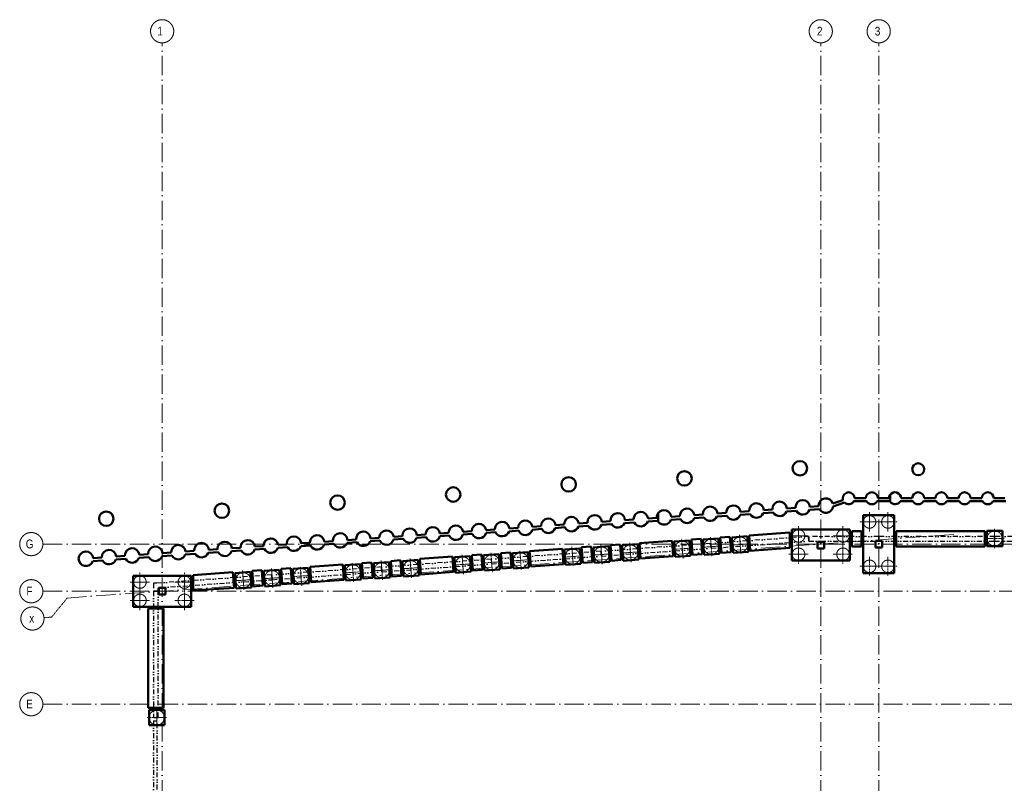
# Model space of a CAD drawing. Header units: millimetres. Extents: x -2694 to 670324, y -147023 to 76385.
# Tile 2 of 51: x -2694 to 48270, y 36844 to 76385. Entities that reach past the tile are written whole.
import ezdxf

# ---------------------------------------------------------------- set-up
doc = ezdxf.new("R2010")
doc.units = ezdxf.units.MM
doc.header["$LTSCALE"] = 10
for name, pattern in [('A_CARA_07', [7, 5, -2]), ('DASHDOT', [25.4, 12.7, -6.35, 0, -6.35]), ('DIVIDE', [31.75, 12.7, -6.35, 0, -6.35, 0, -6.35]), ('Čerchovaná 20mm', [3000, 2000, -500, 0, -500])]:
    doc.linetypes.add(name, pattern=pattern)
for name, color, linetype, lineweight in [('_A_OSY_HPFM', 253, 'DASHDOT', 13), ('CA_NEVHRA', 43, 'A_CARA_07', 20), ('CA_POHHRA25', 7, 'Continuous', 20), ('CA_REZY', 1, 'Continuous', 40), ('CA_ZAKLADY25', 43, 'Continuous', 20)]:
    doc.layers.add(name, color=color, linetype=linetype, lineweight=lineweight)
doc.styles.add('KÓTY', font='ARIALN.TTF')

# ---------------------------------------------------------------- blocks, each defined once
blk = doc.blocks.new('OSY_HPFM')
at = {"layer": '_A_OSY_HPFM', "color": 7, "linetype": 'Čerchovaná 20mm', "lineweight": 9, "ltscale": 0.05, "transparency": 33554641}
for p, q in [((4680, -1496), (4680, 75185)), ((38770, -1496), (38770, 75185)), ((41770, -1496), (41770, 75185)), ((-234, 46438), (45764, 49735)), ((-1494, 49230), (294943, 49230)), ((-1494, 46790), (294943, 46790)), ((-1494, 40940), (294943, 40940))]:
    blk.add_line(p, q, dxfattribs=at)
at = {"layer": '_A_OSY_HPFM', "color": 7, "lineweight": 9, "ltscale": 0.05, "transparency": 33554641}
for p, q in [((-234, 46438), (-1043, 45449)), ((-1043, 45449), (-1434, 45421))]:
    blk.add_line(p, q, dxfattribs=at)
at = {"layer": '_A_OSY_HPFM', "color": 7, "lineweight": 9, "ltscale": 100, "transparency": 33554641}
for centre in [(4680, 75785), (38770, 75785), (41770, 75785), (-2094, 49230), (-2094, 46790), (-2033, 45378), (-2094, 40940)]:
    blk.add_circle(centre, 600, dxfattribs=at)
at = {"layer": '_A_OSY_HPFM', "color": 7, "lineweight": 9, "ltscale": 0.05, "transparency": 33554641, "style": 'KÓTY'}
for s, p in [('1', (4433, 75567)), ('2', (38573, 75567)), ('3', (41565, 75567)), ('G', (-2381, 49015)), ('F', (-2346, 46575)), ('x', (-2199, 45164)), ('E', (-2361, 40725))]:
    blk.add_text(s, height=450, dxfattribs=at).set_placement(p)
blk = doc.blocks.new('zaklady hpfm')
at = {"layer": 'CA_ZAKLADY25', "color": 8, "lineweight": 50, "true_color": 0x7b7b7b}
for p, q in [((39392, 51334), (39919, 51507)), ((40524, 51604), (41104, 51604)), ((41724, 51604), (42304, 51604)), ((42359, 51781), (42359, 51429)), ((42359, 51781), (42359, 51429)), ((42924, 51604), (43504, 51604)), ((44124, 51604), (44704, 51604)), ((45324, 51604), (45904, 51604)), ((46524, 51604), (47104, 51604)), ((47724, 51604), (48304, 51604)), ((35817, 50986), (36266, 51019)), ((37014, 51072), (37463, 51104)), ((38705, 51043), (38188, 51006)), ((38211, 51158), (38660, 51190)), ((40003, 51377), (39406, 51181)), ((41143, 51454), (40485, 51454)), ((42343, 51454), (41684, 51454)), ((43543, 51454), (42884, 51454)), ((44743, 51454), (44084, 51454)), ((45943, 51454), (45284, 51454)), ((47143, 51454), (46484, 51454)), ((48343, 51454), (47684, 51454)), ((28636, 50472), (29085, 50504)), ((29833, 50558), (30282, 50590)), ((30359, 50838), (30359, 50382)), ((30359, 50838), (30359, 50382)), ((31518, 50528), (31012, 50492)), ((31030, 50643), (31479, 50675)), ((32723, 50614), (32209, 50577)), ((32227, 50729), (32676, 50761)), ((33910, 50699), (33397, 50663)), ((33423, 50815), (33872, 50847)), ((35115, 50786), (34604, 50749)), ((34620, 50901), (35069, 50933)), ((36312, 50872), (35793, 50834)), ((37508, 50957), (36990, 50920)), ((42570, 50730), (40970, 50730)), ((40970, 50730), (40970, 49805)), ((40970, 49805), (40970, 50730)), ((40970, 50730), (42570, 50730)), ((42570, 49805), (42570, 50730)), ((42570, 50730), (42570, 49805)), ((21454, 49957), (21903, 49989)), ((22651, 50043), (23101, 50075)), ((24334, 50013), (23839, 49977)), ((23847, 50128), (24297, 50161)), ((25531, 50099), (25029, 50063)), ((25045, 50214), (25494, 50246)), ((26732, 50185), (26225, 50149)), ((26241, 50300), (26691, 50332)), ((27938, 50271), (27420, 50234)), ((27439, 50386), (27889, 50418)), ((29124, 50356), (28608, 50319)), ((30321, 50442), (29815, 50406)), ((37270, 49980), (37270, 49743)), ((40270, 49980), (37270, 49980)), ((37270, 49980), (40270, 49980)), ((37270, 49743), (37270, 49980)), ((40270, 49805), (40270, 49980)), ((40270, 49980), (40270, 49805)), ((14272, 49442), (14721, 49474)), ((15469, 49528), (15920, 49560)), ((17157, 49499), (16655, 49463)), ((16666, 49614), (17116, 49646)), ((18345, 49584), (17844, 49548)), ((17864, 49700), (18313, 49732)), ((19541, 49669), (19050, 49634)), ((19060, 49785), (19510, 49818)), ((20738, 49755), (20247, 49720)), ((20257, 49871), (20707, 49903)), ((21942, 49842), (21444, 49806)), ((23130, 49927), (22633, 49891)), ((33473, 49525), (32675, 49468)), ((32675, 49468), (33473, 49525)), ((32675, 49468), (32679, 49413)), ((32679, 49413), (32675, 49468)), ((33476, 49471), (33473, 49525)), ((33473, 49525), (33476, 49471)), ((33519, 48872), (33476, 49471)), ((33476, 49471), (33519, 48872)), ((34969, 49633), (34171, 49576)), ((34171, 49576), (34969, 49633)), ((34171, 49576), (34175, 49521)), ((34175, 49521), (34171, 49576)), ((34175, 49521), (34218, 48922)), ((34218, 48922), (34175, 49521)), ((34973, 49578), (34969, 49633)), ((34969, 49633), (34973, 49578)), ((35016, 48979), (34973, 49578)), ((34973, 49578), (35016, 48979)), ((37270, 49743), (37270, 49141)), ((37270, 49141), (37270, 49743)), ((40270, 49205), (40270, 49805)), ((40270, 49805), (40270, 49205)), ((40970, 49805), (40970, 49205)), ((40970, 49205), (40970, 49805)), ((42570, 49205), (42570, 49805)), ((42570, 49805), (42570, 49205)), ((48170, 49925), (47370, 49925)), ((47370, 49925), (47370, 49805)), ((47370, 49805), (47370, 49925)), ((47370, 49925), (48170, 49925)), ((47370, 49805), (47370, 49205)), ((47370, 49205), (47370, 49805)), ((48170, 49805), (48170, 49925)), ((48170, 49925), (48170, 49805)), ((48170, 49205), (48170, 49805)), ((48170, 49805), (48170, 49205)), ((7091, 48927), (7540, 48960)), ((8288, 49013), (8737, 49045)), ((9973, 48984), (9467, 48947)), ((9485, 49099), (9934, 49131)), ((11178, 49070), (10664, 49033)), ((10682, 49185), (11131, 49217)), ((12365, 49155), (11853, 49118)), ((11879, 49271), (12328, 49303)), ((13570, 49241), (13059, 49205)), ((13075, 49356), (13524, 49389)), ((14767, 49327), (14248, 49290)), ((15953, 49412), (15445, 49376)), ((26296, 49011), (25498, 48954)), ((25498, 48954), (26296, 49011)), ((25498, 48954), (25502, 48899)), ((25502, 48899), (25498, 48954)), ((26300, 48956), (26296, 49011)), ((26296, 49011), (26300, 48956)), ((26343, 48358), (26300, 48956)), ((26300, 48956), (26343, 48358)), ((27793, 49118), (26995, 49061)), ((26995, 49061), (27793, 49118)), ((26995, 49061), (26999, 49006)), ((26999, 49006), (26995, 49061)), ((26999, 49006), (27041, 48408)), ((27041, 48408), (26999, 49006)), ((27796, 49063), (27793, 49118)), ((27793, 49118), (27796, 49063)), ((27839, 48465), (27796, 49063)), ((27796, 49063), (27839, 48465)), ((29289, 49226), (28491, 49168)), ((28491, 49168), (29289, 49226)), ((28491, 49168), (28495, 49114)), ((28495, 49114), (28491, 49168)), ((28495, 49114), (28538, 48515)), ((28538, 48515), (28495, 49114)), ((29293, 49171), (29289, 49226)), ((29289, 49226), (29293, 49171)), ((29336, 48572), (29293, 49171)), ((29293, 49171), (29336, 48572)), ((31976, 49418), (31178, 49361)), ((31178, 49361), (31976, 49418)), ((31178, 49361), (31182, 49306)), ((31182, 49306), (31178, 49361)), ((31182, 49306), (31225, 48708)), ((31225, 48708), (31182, 49306)), ((31980, 49363), (31976, 49418)), ((31976, 49418), (31980, 49363)), ((32023, 48765), (31980, 49363)), ((31980, 49363), (32023, 48765)), ((32679, 49413), (32721, 48815)), ((32721, 48815), (32679, 49413)), ((35026, 48835), (35016, 48979)), ((35016, 48979), (35026, 48835)), ((37270, 49141), (37270, 48380)), ((37270, 48380), (37270, 49141)), ((38595, 49236), (38595, 49355)), ((38595, 49355), (38781, 49355)), ((38595, 49355), (38595, 49236)), ((38781, 49355), (38595, 49355)), ((38595, 49005), (38595, 49236)), ((38595, 49236), (38595, 49005)), ((38945, 49005), (38595, 49005)), ((38595, 49005), (38945, 49005)), ((38781, 49355), (38808, 49355)), ((38808, 49355), (38781, 49355)), ((38808, 49355), (38945, 49355)), ((38945, 49355), (38808, 49355)), ((38945, 49355), (38945, 49205)), ((38945, 49205), (38945, 49355)), ((38945, 49205), (38945, 49005)), ((38945, 49005), (38945, 49205)), ((40270, 48380), (40270, 49205)), ((40270, 49205), (40270, 48380)), ((40970, 49205), (40970, 47730)), ((40970, 47730), (40970, 49205)), ((41595, 49405), (41770, 49405)), ((41595, 49205), (41595, 49405)), ((41770, 49405), (41595, 49405)), ((41595, 49405), (41595, 49205)), ((41595, 49055), (41595, 49205)), ((41595, 49205), (41595, 49055)), ((41945, 49055), (41595, 49055)), ((41595, 49055), (41945, 49055)), ((41770, 49405), (41945, 49405)), ((41945, 49405), (41770, 49405)), ((41945, 49405), (41945, 49205)), ((41945, 49205), (41945, 49405)), ((41945, 49205), (41945, 49055)), ((41945, 49055), (41945, 49205)), ((42570, 47730), (42570, 49205)), ((42570, 49205), (42570, 47730)), ((47370, 49205), (47370, 49125)), ((47370, 49125), (47370, 49205)), ((47370, 49125), (48170, 49125)), ((48170, 49125), (47370, 49125)), ((48170, 49125), (48170, 49205)), ((48170, 49205), (48170, 49125)), ((1107, 48498), (1556, 48531)), ((2795, 48469), (2283, 48432)), ((2304, 48584), (2753, 48616)), ((3992, 48555), (3480, 48518)), ((3501, 48670), (3950, 48702)), ((5188, 48641), (4677, 48604)), ((4698, 48756), (5147, 48788)), ((6393, 48727), (5875, 48690)), ((5895, 48842), (6344, 48874)), ((7579, 48812), (7063, 48775)), ((8776, 48898), (8270, 48862)), ((20611, 48604), (19813, 48546)), ((19813, 48546), (20611, 48604)), ((19813, 48546), (19817, 48492)), ((19817, 48492), (19813, 48546)), ((19817, 48492), (19860, 47893)), ((19860, 47893), (19817, 48492)), ((20615, 48549), (20611, 48604)), ((20611, 48604), (20615, 48549)), ((20658, 47950), (20615, 48549)), ((20615, 48549), (20658, 47950)), ((22108, 48711), (21310, 48654)), ((21310, 48654), (22108, 48711)), ((21310, 48654), (21314, 48599)), ((21314, 48599), (21310, 48654)), ((21314, 48599), (21356, 48000)), ((21356, 48000), (21314, 48599)), ((22111, 48656), (22108, 48711)), ((22108, 48711), (22111, 48656)), ((22154, 48057), (22111, 48656)), ((22111, 48656), (22154, 48057)), ((23604, 48818), (22806, 48761)), ((22806, 48761), (23604, 48818)), ((22806, 48761), (22810, 48706)), ((22810, 48706), (22806, 48761)), ((22810, 48706), (22853, 48108)), ((22853, 48108), (22810, 48706)), ((23608, 48763), (23604, 48818)), ((23604, 48818), (23608, 48763)), ((23651, 48165), (23608, 48763)), ((23608, 48763), (23651, 48165)), ((25502, 48899), (25545, 48301)), ((25545, 48301), (25502, 48899)), ((27850, 48320), (27839, 48465)), ((27839, 48465), (27850, 48320)), ((28538, 48515), (28548, 48370)), ((28548, 48370), (28538, 48515)), ((28548, 48370), (29346, 48428)), ((29346, 48428), (28548, 48370)), ((29346, 48428), (29336, 48572)), ((29336, 48572), (29346, 48428)), ((31225, 48708), (31236, 48563)), ((31236, 48563), (31225, 48708)), ((31236, 48563), (32034, 48620)), ((32034, 48620), (31236, 48563)), ((32034, 48620), (32023, 48765)), ((32023, 48765), (32034, 48620)), ((32721, 48815), (32732, 48670)), ((32732, 48670), (32721, 48815)), ((32732, 48670), (33530, 48728)), ((33530, 48728), (32732, 48670)), ((33530, 48728), (33519, 48872)), ((33519, 48872), (33530, 48728)), ((34218, 48922), (34228, 48778)), ((34228, 48778), (34218, 48922)), ((34228, 48778), (35026, 48835)), ((35026, 48835), (34228, 48778)), ((1598, 48383), (1087, 48347)), ((12239, 48003), (11441, 47946)), ((11441, 47946), (12239, 48003)), ((11441, 47946), (11445, 47891)), ((11445, 47891), (11441, 47946)), ((12243, 47949), (12239, 48003)), ((12239, 48003), (12243, 47949)), ((12286, 47350), (12243, 47949)), ((12243, 47949), (12286, 47350)), ((14926, 48196), (14128, 48139)), ((14128, 48139), (14926, 48196)), ((14128, 48139), (14132, 48084)), ((14132, 48084), (14128, 48139)), ((14132, 48084), (14175, 47486)), ((14175, 47486), (14132, 48084)), ((14930, 48141), (14926, 48196)), ((14926, 48196), (14930, 48141)), ((14973, 47543), (14930, 48141)), ((14930, 48141), (14973, 47543)), ((16423, 48303), (15625, 48246)), ((15625, 48246), (16423, 48303)), ((15625, 48246), (15629, 48191)), ((15629, 48191), (15625, 48246)), ((15629, 48191), (15671, 47593)), ((15671, 47593), (15629, 48191)), ((16427, 48248), (16423, 48303)), ((16423, 48303), (16427, 48248)), ((16469, 47650), (16427, 48248)), ((16427, 48248), (16469, 47650)), ((17919, 48411), (17121, 48353)), ((17121, 48353), (17919, 48411)), ((17121, 48353), (17125, 48298)), ((17125, 48298), (17121, 48353)), ((17125, 48298), (17168, 47700)), ((17168, 47700), (17125, 48298)), ((17923, 48356), (17919, 48411)), ((17919, 48411), (17923, 48356)), ((17966, 47757), (17923, 48356)), ((17923, 48356), (17966, 47757)), ((20669, 47806), (20658, 47950)), ((20658, 47950), (20669, 47806)), ((21356, 48000), (21367, 47856)), ((21367, 47856), (21356, 48000)), ((21367, 47856), (22165, 47913)), ((22165, 47913), (21367, 47856)), ((22165, 47913), (22154, 48057)), ((22154, 48057), (22165, 47913)), ((22853, 48108), (22863, 47963)), ((22863, 47963), (22853, 48108)), ((22863, 47963), (23661, 48020)), ((23661, 48020), (22863, 47963)), ((23661, 48020), (23651, 48165)), ((23651, 48165), (23661, 48020)), ((25545, 48301), (25556, 48156)), ((25556, 48156), (25545, 48301)), ((25556, 48156), (26354, 48213)), ((26354, 48213), (25556, 48156)), ((26354, 48213), (26343, 48358)), ((26343, 48358), (26354, 48213)), ((27041, 48408), (27052, 48263)), ((27052, 48263), (27041, 48408)), ((27052, 48263), (27850, 48320)), ((27850, 48320), (27052, 48263)), ((37270, 48380), (40270, 48380)), ((40270, 48380), (37270, 48380)), ((3180, 47590), (3180, 45990)), ((6180, 47590), (3180, 47590)), ((3180, 47590), (6180, 47590)), ((3180, 45990), (3180, 47590)), ((6180, 45990), (6180, 47590)), ((6180, 47590), (6180, 45990)), ((9246, 47789), (8448, 47732)), ((8448, 47732), (9246, 47789)), ((8448, 47732), (8452, 47677)), ((8452, 47677), (8448, 47732)), ((8452, 47677), (8495, 47078)), ((8495, 47078), (8452, 47677)), ((9250, 47734), (9246, 47789)), ((9246, 47789), (9250, 47734)), ((9293, 47136), (9250, 47734)), ((9250, 47734), (9293, 47136)), ((10743, 47896), (9945, 47839)), ((9945, 47839), (10743, 47896)), ((9945, 47839), (9949, 47784)), ((9949, 47784), (9945, 47839)), ((9949, 47784), (9991, 47186)), ((9991, 47186), (9949, 47784)), ((10747, 47841), (10743, 47896)), ((10743, 47896), (10747, 47841)), ((10789, 47243), (10747, 47841)), ((10747, 47841), (10789, 47243)), ((11445, 47891), (11488, 47293)), ((11488, 47293), (11445, 47891)), ((14175, 47486), (14186, 47341)), ((14186, 47341), (14175, 47486)), ((14186, 47341), (14984, 47398)), ((14984, 47398), (14186, 47341)), ((14984, 47398), (14973, 47543)), ((14973, 47543), (14984, 47398)), ((15671, 47593), (15682, 47448)), ((15682, 47448), (15671, 47593)), ((15682, 47448), (16480, 47505)), ((16480, 47505), (15682, 47448)), ((16480, 47505), (16469, 47650)), ((16469, 47650), (16480, 47505)), ((17168, 47700), (17178, 47555)), ((17178, 47555), (17168, 47700)), ((17178, 47555), (17976, 47613)), ((17976, 47613), (17178, 47555)), ((17976, 47613), (17966, 47757)), ((17966, 47757), (17976, 47613)), ((19860, 47893), (19871, 47748)), ((19871, 47748), (19860, 47893)), ((19871, 47748), (20669, 47806)), ((20669, 47806), (19871, 47748)), ((40970, 47730), (42570, 47730)), ((42570, 47730), (40970, 47730)), ((4505, 46615), (4505, 46965)), ((4505, 46965), (4855, 46965)), ((4505, 46965), (4505, 46615)), ((4855, 46965), (4505, 46965)), ((4855, 46965), (4855, 46615)), ((4855, 46615), (4855, 46965)), ((8495, 47078), (8506, 46934)), ((8506, 46934), (8495, 47078)), ((8506, 46934), (9304, 46991)), ((9304, 46991), (8506, 46934)), ((9304, 46991), (9293, 47136)), ((9293, 47136), (9304, 46991)), ((9991, 47186), (10002, 47041)), ((10002, 47041), (9991, 47186)), ((10002, 47041), (10800, 47098)), ((10800, 47098), (10002, 47041)), ((10800, 47098), (10789, 47243)), ((10789, 47243), (10800, 47098)), ((11488, 47293), (11498, 47148)), ((11498, 47148), (11488, 47293)), ((11498, 47148), (12296, 47205)), ((12296, 47205), (11498, 47148)), ((12296, 47205), (12286, 47350)), ((12286, 47350), (12296, 47205)), ((4855, 46615), (4505, 46615)), ((4505, 46615), (4855, 46615)), ((3180, 45990), (6180, 45990)), ((6180, 45990), (3180, 45990)), ((4055, 40650), (4000, 40650)), ((4000, 40650), (4000, 39850)), ((4000, 39850), (4000, 40650)), ((4000, 40650), (4055, 40650)), ((4655, 40650), (4055, 40650)), ((4055, 40650), (4655, 40650)), ((4800, 40650), (4655, 40650)), ((4655, 40650), (4800, 40650)), ((4800, 39850), (4800, 40650)), ((4800, 40650), (4800, 39850)), ((4000, 39850), (4800, 39850)), ((4800, 39850), (4000, 39850))]:
    blk.add_line(p, q, dxfattribs=at)
for centre, radius, start, end in [((37690, 53158), 375, 0, 180), ((31713, 52635), 375, 0, 180), ((37690, 53158), 375, 180, 360), ((43814, 53106), 310, 0, 180), ((43814, 53106), 310, 180, 360), ((25721, 52321), 375, 0, 180), ((31713, 52635), 375, 180, 360), ((19744, 51798), 375, 0, 180), ((25721, 52321), 375, 180, 360), ((13759, 51380), 375, 360, 180), ((19744, 51798), 375, 180, 360), ((37836, 51138), 375, 3.1395, 180), ((39033, 51223), 375, 17.2015, 180), ((40214, 51604), 310, 0, 180), ((40214, 51604), 310, 180, 198.1651), ((41414, 51605), 310, 0, 180), ((41414, 51605), 310, 180, 180.2108), ((41414, 51605), 310, 359.7892, 360), ((42614, 51605), 310, 145.3778, 180), ((42614, 51605), 310, 180, 180.2108), ((42614, 51605), 310, 0, 145.3778), ((42614, 51605), 310, 359.7892, 0), ((43814, 51605), 310, 0, 180), ((43814, 51605), 310, 180, 180.2108), ((43814, 51605), 310, 359.7892, 0), ((45014, 51605), 310, 0, 180), ((45014, 51605), 310, 180, 180.2108), ((45014, 51605), 310, 359.7892, 0), ((46214, 51605), 310, 0, 180), ((46214, 51605), 310, 180, 180.2108), ((46214, 51605), 310, 359.7892, 0), ((47414, 51605), 310, 0, 180), ((47414, 51605), 310, 180, 180.2108), ((47414, 51605), 310, 359.7892, 0), ((7773, 50961), 375, 0, 180), ((13759, 51380), 375, 180, 360), ((30656, 50610), 375, 5.0596, 142.5354), ((31853, 50696), 375, 5.0596, 180), ((33049, 50801), 375, 2.1793, 180), ((34247, 50863), 375, 5.6997, 180), ((35442, 50968), 375, 2.8195, 180), ((35442, 50968), 375, 180, 185.3805), ((36639, 51054), 375, 2.8195, 180), ((36639, 51054), 375, 180, 185.3805), ((37836, 51138), 375, 180, 185.0605), ((37836, 51138), 375, 208.7304, 339.4696), ((39033, 51223), 375, 180, 185.0605), ((39033, 51223), 375, 208.7304, 353.5313), ((40214, 51604), 310, 227.1036, 331.0615), ((41414, 51605), 310, 209.1797, 330.8203), ((42614, 51605), 310, 209.1797, 214.6222), ((42614, 51605), 310, 214.6222, 330.8203), ((43814, 51605), 310, 209.1797, 330.8203), ((45014, 51605), 310, 209.1797, 330.8203), ((46214, 51605), 310, 209.1797, 330.8203), ((47414, 51605), 310, 209.1797, 330.8203), ((1788, 50543), 375, 0, 180), ((1788, 50543), 375, 180, 360), ((7773, 50961), 375, 180, 360), ((24671, 50177), 375, 5.6998, 180), ((25868, 50263), 375, 5.6998, 180), ((27066, 50357), 375, 4.4197, 180), ((28261, 50462), 375, 1.5389, 180), ((28261, 50462), 375, 180, 186.6611), ((29459, 50524), 375, 5.0596, 180), ((29459, 50524), 375, 180, 183.1404), ((30656, 50610), 375, 142.5354, 180), ((30656, 50610), 375, 180, 183.1404), ((30656, 50610), 375, 217.4646, 341.5647), ((31853, 50696), 375, 180, 183.1404), ((31853, 50696), 375, 206.6353, 341.5647), ((33049, 50801), 375, 180, 186.0207), ((33049, 50801), 375, 209.7909, 338.4091), ((34247, 50863), 375, 180, 182.5003), ((34247, 50863), 375, 205.9442, 342.2558), ((35442, 50968), 375, 209.0829, 339.1171), ((36639, 51054), 375, 209.0829, 339.1171), ((17490, 49671), 375, 4.4198, 180), ((18688, 49733), 375, 7.9424, 180), ((19885, 49819), 375, 7.9424, 180), ((21082, 49905), 375, 7.9424, 180), ((22278, 50010), 375, 5.0597, 180), ((22278, 50010), 375, 180, 183.1403), ((23476, 50072), 375, 8.584, 179.616), ((23476, 50072), 375, 202.8729, 345.3271), ((24671, 50177), 375, 180, 182.5002), ((24671, 50177), 375, 205.9441, 342.2559), ((25868, 50263), 375, 180, 182.5002), ((25868, 50263), 375, 205.9441, 342.2559), ((27066, 50357), 375, 180, 183.7803), ((27066, 50357), 375, 207.3299, 340.8701), ((28261, 50462), 375, 210.5031, 337.6969), ((29459, 50524), 375, 206.6353, 341.5647), ((30656, 50610), 375, 206.6353, 217.4646), ((9112, 49066), 375, 5.0596, 180), ((10308, 49152), 375, 5.0596, 180), ((11504, 49256), 375, 2.1793, 180), ((12702, 49319), 375, 5.6997, 180), ((13898, 49424), 375, 2.8195, 180), ((15095, 49509), 375, 2.8195, 180), ((15095, 49509), 375, 180, 185.3805), ((16295, 49566), 375, 7.3013, 180), ((16295, 49566), 375, 180, 180.8987), ((16295, 49566), 375, 204.2302, 343.9698), ((17490, 49671), 375, 180, 183.7802), ((17490, 49671), 375, 207.3297, 340.8703), ((18688, 49733), 375, 180, 180.2576), ((18688, 49733), 375, 203.5502, 344.6498), ((19885, 49819), 375, 180, 180.2576), ((19885, 49819), 375, 203.5502, 344.6498), ((21082, 49905), 375, 180, 180.2576), ((21082, 49905), 375, 203.5502, 344.6498), ((22278, 50010), 375, 206.6352, 341.5648), ((1930, 48557), 375, 4.0997, 180), ((3127, 48643), 375, 4.0997, 180), ((4324, 48729), 375, 4.0997, 180), ((5521, 48813), 375, 4.4197, 180), ((6716, 48917), 375, 1.5389, 180), ((7915, 48980), 375, 5.0596, 180), ((7915, 48980), 375, 180, 183.1404), ((9112, 49066), 375, 180, 183.1404), ((9112, 49066), 375, 206.6353, 341.5647), ((10308, 49152), 375, 180, 183.1404), ((10308, 49152), 375, 206.6353, 341.5647), ((11504, 49256), 375, 180, 186.0207), ((11504, 49256), 375, 209.7909, 338.4091), ((12702, 49319), 375, 180, 182.5003), ((12702, 49319), 375, 205.9442, 342.2558), ((13898, 49424), 375, 180, 185.3805), ((13898, 49424), 375, 209.0829, 339.1171), ((15095, 49509), 375, 209.0829, 339.1171), ((733, 48472), 375, 4.0454, 180), ((733, 48472), 375, 180, 340.4622), ((1930, 48557), 375, 180, 184.1003), ((1930, 48557), 375, 207.6785, 340.5215), ((3127, 48643), 375, 180, 184.1003), ((3127, 48643), 375, 207.6785, 340.5215), ((4324, 48729), 375, 180, 184.1003), ((4324, 48729), 375, 207.6785, 340.5215), ((5521, 48813), 375, 180, 183.7803), ((5521, 48813), 375, 207.3299, 340.8701), ((6716, 48917), 375, 180, 186.6611), ((6716, 48917), 375, 210.5031, 337.6969), ((7915, 48980), 375, 206.6353, 341.5647)]:
    blk.add_arc(centre, radius, start, end, dxfattribs=at)
blk = doc.blocks.new('PRAHY')
at = {"layer": 'CA_REZY', "color": 251, "linetype": 'DIVIDE', "lineweight": 25, "ltscale": 2, "true_color": 0x646464}
for p, q in [((33079, -146712), (27399, -147119)), ((33097, -146961), (33079, -146712)), ((38142, -146349), (33080, -146712)), ((33080, -146712), (33097, -146961)), ((33097, -146961), (38159, -146598)), ((38159, -146598), (38142, -146349)), ((41770, -146349), (38150, -146349)), ((38150, -146349), (38150, -146599)), ((38150, -146599), (41770, -146599)), ((47770, -146349), (41770, -146349)), ((41770, -146349), (41770, -146599)), ((41770, -146599), (41770, -146349)), ((41770, -146599), (47770, -146599)), ((53770, -146349), (47770, -146349)), ((47770, -146349), (47770, -146599)), ((47770, -146599), (47770, -146349)), ((47770, -146599), (53770, -146599)), ((27399, -147119), (21713, -147526)), ((27417, -147368), (27399, -147119)), ((27399, -147119), (27417, -147368)), ((27417, -147368), (33097, -146961)), ((21721, -147526), (16040, -147933)), ((16058, -148182), (21738, -147775)), ((21713, -147526), (21731, -147776)), ((21738, -147775), (21721, -147526)), ((21731, -147776), (27417, -147368)), ((16041, -147933), (10360, -148340)), ((10378, -148590), (16058, -148182)), ((16040, -147933), (16058, -148182)), ((16058, -148182), (16041, -147933)), ((4385, -148769), (4230, -148769)), ((4230, -148769), (4230, -149169)), ((10360, -148340), (4385, -148769)), ((4480, -149012), (10378, -148590)), ((10378, -148590), (10360, -148340)), ((10360, -148340), (10378, -148590)), ((4230, -149169), (4480, -149169)), ((4230, -149189), (4230, -155729)), ((4480, -149189), (4230, -149189)), ((4480, -149169), (4480, -149012)), ((4480, -155729), (4480, -149189)), ((4230, -155729), (4480, -155729)), ((4230, -155899), (4430, -155899)), ((4230, -155899), (4230, -161999)), ((4430, -161999), (4430, -155899))]:
    blk.add_line(p, q, dxfattribs=at)
blk = doc.blocks.new('PILOTY')
at = {"layer": 'CA_NEVHRA', "color": 8, "true_color": 0x7b7b7b}
for p, q in [((41295, -151315), (41295, -150815)), ((42245, -151315), (42245, -150815)), ((41295, -151315), (40795, -151315)), ((41295, -151315), (41295, -151565)), ((41295, -151315), (41795, -151315)), ((42245, -151315), (41745, -151315)), ((42245, -151315), (42245, -151565)), ((42245, -151315), (42745, -151315)), ((37620, -152040), (37620, -151540)), ((39920, -152040), (39920, -151540)), ((41295, -151565), (41295, -151815)), ((42245, -151565), (42245, -151815)), ((47770, -151920), (47770, -151670)), ((31606, -152704), (31570, -152205)), ((33079, -152274), (33066, -152098)), ((33102, -152597), (33079, -152274)), ((34598, -152489), (34563, -151991)), ((37620, -152040), (37120, -152040)), ((37620, -152040), (37870, -152040)), ((37620, -152040), (37620, -152540)), ((37870, -152040), (38120, -152040)), ((39670, -152040), (39420, -152040)), ((39920, -152040), (39670, -152040)), ((39920, -152040), (40420, -152040)), ((39920, -152040), (39920, -152540)), ((47520, -152170), (47270, -152170)), ((47770, -152170), (47520, -152170)), ((47770, -152170), (47770, -151920)), ((47770, -152170), (47770, -152420)), ((47770, -152170), (48020, -152170)), ((48020, -152170), (48270, -152170)), ((23233, -153304), (23198, -152805)), ((25926, -153111), (25890, -152612)), ((27399, -152681), (27386, -152505)), ((27422, -153004), (27399, -152681)), ((28918, -152897), (28883, -152398)), ((28918, -152897), (29417, -152861)), ((31606, -152704), (31107, -152740)), ((31606, -152704), (32105, -152668)), ((31606, -152704), (31642, -153203)), ((32772, -152620), (32603, -152632)), ((33102, -152597), (32772, -152620)), ((33102, -152597), (33420, -152574)), ((33102, -152597), (33125, -152922)), ((33420, -152574), (33601, -152561)), ((34598, -152489), (34100, -152525)), ((34598, -152489), (35097, -152454)), ((34598, -152489), (34634, -152988)), ((37620, -152990), (37620, -152490)), ((39920, -152990), (39920, -152490)), ((47770, -152420), (47770, -152670)), ((16029, -153496), (16016, -153320)), ((17548, -153712), (17513, -153213)), ((20241, -153519), (20205, -153020)), ((21714, -153088), (21701, -152913)), ((21737, -153411), (21714, -153088)), ((21737, -153411), (22060, -153388)), ((22060, -153388), (22236, -153376)), ((23233, -153304), (22735, -153340)), ((23233, -153304), (23732, -153268)), ((23233, -153304), (23269, -153803)), ((25926, -153111), (25427, -153147)), ((25926, -153111), (26425, -153075)), ((25926, -153111), (25962, -153610)), ((27087, -153028), (26923, -153040)), ((27422, -153004), (27087, -153028)), ((27422, -153004), (27735, -152981)), ((27422, -153004), (27445, -153329)), ((27445, -153329), (27458, -153502)), ((27735, -152981), (27921, -152968)), ((28918, -152897), (28420, -152932)), ((28918, -152897), (28954, -153395)), ((33125, -152922), (33138, -153095)), ((37620, -152990), (37120, -152990)), ((37620, -152990), (37620, -153490)), ((37620, -152990), (37870, -152990)), ((37870, -152990), (38120, -152990)), ((39670, -152990), (39420, -152990)), ((39920, -152990), (39670, -152990)), ((39920, -152990), (40420, -152990)), ((39920, -152990), (39920, -153490)), ((41295, -153365), (41295, -153115)), ((41295, -153615), (41295, -153365)), ((42245, -153365), (42245, -153115)), ((42245, -153615), (42245, -153365)), ((8876, -154333), (8840, -153834)), ((10349, -153903), (10336, -153727)), ((10372, -154226), (10349, -153903)), ((11868, -154119), (11833, -153620)), ((14556, -153926), (14520, -153427)), ((14556, -153926), (15055, -153890)), ((15727, -153842), (15553, -153855)), ((16052, -153819), (15727, -153842)), ((16052, -153819), (16029, -153496)), ((16052, -153819), (16375, -153796)), ((16052, -153819), (16076, -154144)), ((16375, -153796), (16551, -153783)), ((17548, -153712), (17050, -153747)), ((17548, -153712), (18047, -153676)), ((17548, -153712), (17584, -154210)), ((20241, -153519), (19742, -153554)), ((20241, -153519), (20740, -153483)), ((20241, -153519), (20277, -154017)), ((21412, -153435), (21238, -153447)), ((21737, -153411), (21412, -153435)), ((21737, -153411), (21761, -153737)), ((21761, -153737), (21773, -153910)), ((41295, -153615), (40795, -153615)), ((41295, -153615), (41795, -153615)), ((41295, -153615), (41295, -154115)), ((42245, -153615), (41745, -153615)), ((42245, -153615), (42245, -154115)), ((42245, -153615), (42745, -153615)), ((3530, -154430), (3530, -153930)), ((5830, -154430), (5830, -153930)), ((8876, -154333), (8377, -154369)), ((8876, -154333), (9375, -154297)), ((8876, -154333), (8912, -154832)), ((10047, -154249), (9873, -154262)), ((10372, -154226), (10047, -154249)), ((10372, -154226), (10695, -154203)), ((10372, -154226), (10396, -154551)), ((10695, -154203), (10871, -154190)), ((11868, -154119), (11370, -154154)), ((11868, -154119), (12367, -154083)), ((11868, -154119), (11904, -154617)), ((14556, -153926), (14057, -153962)), ((14556, -153926), (14592, -154425)), ((16076, -154144), (16088, -154317)), ((3530, -154430), (3030, -154430)), ((3530, -154430), (3780, -154430)), ((3530, -154430), (3530, -154930)), ((3530, -155380), (3530, -154880)), ((3780, -154430), (4030, -154430)), ((5580, -154430), (5330, -154430)), ((5830, -154430), (5580, -154430)), ((5830, -154430), (5830, -154930)), ((5830, -154430), (6330, -154430)), ((5830, -155380), (5830, -154880)), ((10396, -154551), (10408, -154725)), ((3530, -155380), (3030, -155380)), ((3530, -155380), (3530, -155880)), ((3530, -155380), (3780, -155380)), ((3780, -155380), (4030, -155380)), ((5580, -155380), (5330, -155380)), ((5830, -155380), (5580, -155380)), ((5830, -155380), (6330, -155380)), ((5830, -155380), (5830, -155880)), ((4400, -161095), (4400, -160945)), ((4050, -161445), (3900, -161445)), ((4400, -161445), (4050, -161445)), ((4400, -161445), (4400, -161095)), ((4400, -161445), (4400, -161795)), ((4400, -161445), (4750, -161445)), ((4750, -161445), (4900, -161445)), ((4400, -161795), (4400, -161945))]:
    blk.add_line(p, q, dxfattribs=at)
at = {"layer": 'CA_NEVHRA', "color": 8, "ltscale": 5, "true_color": 0x7b7b7b}
for centre, radius, start, end in [((41295, -151315), 325, 90, 270), ((41295, -151315), 325, 90, 270), ((41295, -151315), 325, 0, 180), ((41295, -151315), 325, 0, 180), ((41295, -151315), 325, 180, 0), ((41295, -151315), 325, 180, 0), ((41295, -151315), 325, 270, 90), ((41295, -151315), 325, 270, 90), ((42245, -151315), 325, 90, 270), ((42245, -151315), 325, 90, 270), ((42245, -151315), 325, 0, 180), ((42245, -151315), 325, 0, 180), ((42245, -151315), 325, 180, 0), ((42245, -151315), 325, 180, 0), ((42245, -151315), 325, 270, 90), ((42245, -151315), 325, 270, 90), ((37620, -152040), 325, 0, 180), ((37620, -152040), 325, 0, 180), ((37620, -152040), 325, 90, 270), ((37620, -152040), 325, 90, 270), ((37620, -152040), 325, 270, 90), ((37620, -152040), 325, 270, 90), ((39920, -152040), 325, 0, 180), ((39920, -152040), 325, 0, 180), ((39920, -152040), 325, 90, 270), ((39920, -152040), 325, 90, 270), ((39920, -152040), 325, 270, 90), ((39920, -152040), 325, 270, 90), ((47770, -152170), 390, 90, 270), ((47770, -152170), 390, 90, 270), ((47770, -152170), 390, 0, 180), ((47770, -152170), 390, 0, 180), ((47770, -152170), 390, 270, 90), ((47770, -152170), 390, 270, 90), ((31606, -152704), 390, 4.1, 184.1), ((31606, -152704), 390, 4.1, 184.1), ((31606, -152704), 390, 94.1, 274.1), ((31606, -152704), 390, 94.1, 274.1), ((31606, -152704), 390, 274.1, 94.1), ((31606, -152704), 390, 274.1, 94.1), ((33102, -152597), 390, 4.1, 184.1), ((33102, -152597), 390, 4.1, 184.1), ((33102, -152597), 390, 94.1, 274.1), ((33102, -152597), 390, 94.1, 274.1), ((33102, -152597), 390, 274.1, 94.1), ((33102, -152597), 390, 274.1, 94.1), ((34598, -152489), 390, 4.1, 184.1), ((34598, -152489), 390, 4.1, 184.1), ((34598, -152489), 390, 94.1, 274.1), ((34598, -152489), 390, 94.1, 274.1), ((34598, -152489), 390, 274.1, 94.1), ((34598, -152489), 390, 274.1, 94.1), ((37620, -152040), 325, 180, 0), ((37620, -152040), 325, 180, 0), ((39920, -152040), 325, 180, 0), ((39920, -152040), 325, 180, 0), ((47770, -152170), 390, 180, 0), ((47770, -152170), 390, 180, 0), ((25926, -153111), 390, 4.1, 184.1), ((25926, -153111), 390, 4.1, 184.1), ((25926, -153111), 390, 94.1, 274.1), ((25926, -153111), 390, 94.1, 274.1), ((25926, -153111), 390, 274.1, 94.1), ((25926, -153111), 390, 274.1, 94.1), ((27422, -153004), 390, 4.1, 184.1), ((27422, -153004), 390, 4.1, 184.1), ((27422, -153004), 390, 94.1, 274.1), ((27422, -153004), 390, 94.1, 274.1), ((27422, -153004), 390, 274.1, 94.1), ((27422, -153004), 390, 274.1, 94.1), ((28918, -152897), 390, 4.1, 184.1), ((28918, -152897), 390, 4.1, 184.1), ((28918, -152897), 390, 94.1, 274.1), ((28918, -152897), 390, 94.1, 274.1), ((28918, -152897), 390, 184.1, 4.1), ((28918, -152897), 390, 184.1, 4.1), ((28918, -152897), 390, 274.1, 94.1), ((28918, -152897), 390, 274.1, 94.1), ((31606, -152704), 390, 184.1, 4.1), ((31606, -152704), 390, 184.1, 4.1), ((33102, -152597), 390, 184.1, 4.1), ((33102, -152597), 390, 184.1, 4.1), ((34598, -152489), 390, 184.1, 4.1), ((34598, -152489), 390, 184.1, 4.1), ((37620, -152990), 325, 0, 180), ((37620, -152990), 325, 0, 180), ((37620, -152990), 325, 90, 270), ((37620, -152990), 325, 90, 270), ((37620, -152990), 325, 270, 90), ((37620, -152990), 325, 270, 90), ((39920, -152990), 325, 0, 180), ((39920, -152990), 325, 0, 180), ((39920, -152990), 325, 90, 270), ((39920, -152990), 325, 90, 270), ((39920, -152990), 325, 270, 90), ((39920, -152990), 325, 270, 90), ((17548, -153712), 390, 4.1, 184.1), ((17548, -153712), 390, 4.1, 184.1), ((17548, -153712), 390, 94.1, 274.1), ((17548, -153712), 390, 94.1, 274.1), ((17548, -153712), 390, 274.1, 94.1), ((17548, -153712), 390, 274.1, 94.1), ((20241, -153519), 390, 4.1, 184.1), ((20241, -153519), 390, 4.1, 184.1), ((20241, -153519), 390, 94.1, 274.1), ((20241, -153519), 390, 94.1, 274.1), ((20241, -153519), 390, 274.1, 94.1), ((20241, -153519), 390, 274.1, 94.1), ((21737, -153411), 390, 4.1, 184.1), ((21737, -153411), 390, 4.1, 184.1), ((21737, -153411), 390, 94.1, 274.1), ((21737, -153411), 390, 94.1, 274.1), ((21737, -153411), 390, 184.1, 4.1), ((21737, -153411), 390, 184.1, 4.1), ((21737, -153411), 390, 274.1, 94.1), ((21737, -153411), 390, 274.1, 94.1), ((23233, -153304), 390, 4.1, 184.1), ((23233, -153304), 390, 4.1, 184.1), ((23233, -153304), 390, 94.1, 274.1), ((23233, -153304), 390, 94.1, 274.1), ((23233, -153304), 390, 184.1, 4.1), ((23233, -153304), 390, 184.1, 4.1), ((23233, -153304), 390, 274.1, 94.1), ((23233, -153304), 390, 274.1, 94.1), ((25926, -153111), 390, 184.1, 4.1), ((25926, -153111), 390, 184.1, 4.1), ((27422, -153004), 390, 184.1, 4.1), ((27422, -153004), 390, 184.1, 4.1), ((37620, -152990), 325, 180, 0), ((37620, -152990), 325, 180, 0), ((39920, -152990), 325, 180, 0), ((39920, -152990), 325, 180, 0), ((41295, -153615), 325, 90, 270), ((41295, -153615), 325, 90, 270), ((41295, -153615), 325, 0, 180), ((41295, -153615), 325, 0, 180), ((41295, -153615), 325, 270, 90), ((41295, -153615), 325, 270, 90), ((42245, -153615), 325, 90, 270), ((42245, -153615), 325, 90, 270), ((42245, -153615), 325, 0, 180), ((42245, -153615), 325, 0, 180), ((42245, -153615), 325, 270, 90), ((42245, -153615), 325, 270, 90), ((10372, -154226), 390, 4.1, 184.1), ((10372, -154226), 390, 4.1, 184.1), ((10372, -154226), 390, 94.1, 274.1), ((10372, -154226), 390, 94.1, 274.1), ((10372, -154226), 390, 274.1, 94.1), ((10372, -154226), 390, 274.1, 94.1), ((11868, -154119), 390, 4.1, 184.1), ((11868, -154119), 390, 4.1, 184.1), ((11868, -154119), 390, 94.1, 274.1), ((11868, -154119), 390, 94.1, 274.1), ((11868, -154119), 390, 274.1, 94.1), ((11868, -154119), 390, 274.1, 94.1), ((14556, -153926), 390, 4.1, 184.1), ((14556, -153926), 390, 4.1, 184.1), ((14556, -153926), 390, 94.1, 274.1), ((14556, -153926), 390, 94.1, 274.1), ((14556, -153926), 390, 184.1, 4.1), ((14556, -153926), 390, 184.1, 4.1), ((14556, -153926), 390, 274.1, 94.1), ((14556, -153926), 390, 274.1, 94.1), ((16052, -153819), 390, 4.1, 184.1), ((16052, -153819), 390, 4.1, 184.1), ((16052, -153819), 390, 94.1, 274.1), ((16052, -153819), 390, 94.1, 274.1), ((16052, -153819), 390, 184.1, 4.1), ((16052, -153819), 390, 184.1, 4.1), ((16052, -153819), 390, 274.1, 94.1), ((16052, -153819), 390, 274.1, 94.1), ((17548, -153712), 390, 184.1, 4.1), ((17548, -153712), 390, 184.1, 4.1), ((20241, -153519), 390, 184.1, 4.1), ((20241, -153519), 390, 184.1, 4.1), ((41295, -153615), 325, 180, 0), ((41295, -153615), 325, 180, 0), ((42245, -153615), 325, 180, 0), ((42245, -153615), 325, 180, 0), ((3530, -154430), 325, 90, 270), ((3530, -154430), 325, 90, 270), ((3530, -154430), 325, 0, 180), ((3530, -154430), 325, 0, 180), ((3530, -154430), 325, 270, 90), ((3530, -154430), 325, 270, 90), ((5830, -154430), 325, 90, 270), ((5830, -154430), 325, 90, 270), ((5830, -154430), 325, 0, 180), ((5830, -154430), 325, 0, 180), ((5830, -154430), 325, 270, 90), ((5830, -154430), 325, 270, 90), ((8876, -154333), 390, 4.1, 184.1), ((8876, -154333), 390, 4.1, 184.1), ((8876, -154333), 390, 94.1, 274.1), ((8876, -154333), 390, 94.1, 274.1), ((8876, -154333), 390, 184.1, 4.1), ((8876, -154333), 390, 184.1, 4.1), ((8876, -154333), 390, 274.1, 94.1), ((8876, -154333), 390, 274.1, 94.1), ((10372, -154226), 390, 184.1, 4.1), ((10372, -154226), 390, 184.1, 4.1), ((11868, -154119), 390, 184.1, 4.1), ((11868, -154119), 390, 184.1, 4.1), ((3530, -154430), 325, 180, 0), ((3530, -154430), 325, 180, 0), ((5830, -154430), 325, 180, 0), ((5830, -154430), 325, 180, 0), ((3530, -155380), 325, 90, 270), ((3530, -155380), 325, 90, 270), ((3530, -155380), 325, 0, 180), ((3530, -155380), 325, 0, 180), ((3530, -155380), 325, 180, 0), ((3530, -155380), 325, 180, 0), ((3530, -155380), 325, 270, 90), ((3530, -155380), 325, 270, 90), ((5830, -155380), 325, 90, 270), ((5830, -155380), 325, 90, 270), ((5830, -155380), 325, 0, 180), ((5830, -155380), 325, 0, 180), ((5830, -155380), 325, 180, 0), ((5830, -155380), 325, 180, 0), ((5830, -155380), 325, 270, 90), ((5830, -155380), 325, 270, 90), ((4400, -161445), 390, 90, 270), ((4400, -161445), 390, 90, 270), ((4400, -161445), 390, 0, 180), ((4400, -161445), 390, 0, 180), ((4400, -161445), 390, 180, 0), ((4400, -161445), 390, 180, 0), ((4400, -161445), 390, 270, 90), ((4400, -161445), 390, 270, 90)]:
    blk.add_arc(centre, radius, start, end, dxfattribs=at)
blk = doc.blocks.new('prahy opery')
at = {"layer": 'CA_POHHRA25', "color": 8, "lineweight": 50, "true_color": 0x7b7b7b}
for p, q in [((33569, 535595), (34068, 535631)), ((33569, 535595), (34068, 535631)), ((34068, 535631), (34125, 534833)), ((34125, 534833), (34068, 535631)), ((35065, 535702), (37170, 535853)), ((35065, 535702), (37170, 535853)), ((35122, 534904), (35065, 535702)), ((35065, 535702), (35122, 534904)), ((37170, 535853), (37170, 535051)), ((37170, 535051), (37170, 535853)), ((40370, 535922), (40870, 535922)), ((40370, 535122), (40370, 535922)), ((40870, 535922), (40370, 535922)), ((40370, 535922), (40370, 535122)), ((40870, 535922), (40870, 535122)), ((40870, 535122), (40870, 535922)), ((42670, 535922), (47270, 535922)), ((42670, 535122), (42670, 535922)), ((47270, 535922), (42670, 535922)), ((42670, 535922), (42670, 535122)), ((47270, 535922), (47270, 535122)), ((47270, 535122), (47270, 535922)), ((27889, 535188), (28388, 535224)), ((27889, 535188), (28388, 535224)), ((27946, 534390), (27889, 535188)), ((27889, 535188), (27946, 534390)), ((28388, 535224), (28445, 534426)), ((28445, 534426), (28388, 535224)), ((29385, 535295), (31075, 535416)), ((29385, 535295), (31075, 535416)), ((29442, 534497), (29385, 535295)), ((29385, 535295), (29442, 534497)), ((31075, 535416), (31133, 534618)), ((31133, 534618), (31075, 535416)), ((32073, 535488), (32572, 535523)), ((32073, 535488), (32572, 535523)), ((32130, 534690), (32073, 535488)), ((32073, 535488), (32130, 534690)), ((32572, 535523), (32629, 534726)), ((32629, 534726), (32572, 535523)), ((33626, 534797), (33569, 535595)), ((33569, 535595), (33626, 534797)), ((40870, 535122), (40370, 535122)), ((40870, 535122), (40370, 535122)), ((47270, 535122), (42670, 535122)), ((47270, 535122), (42670, 535122)), ((20708, 534673), (21207, 534709)), ((20708, 534673), (21207, 534709)), ((20765, 533875), (20708, 534673)), ((20708, 534673), (20765, 533875)), ((21207, 534709), (21264, 533911)), ((21264, 533911), (21207, 534709)), ((22204, 534780), (22703, 534816)), ((22204, 534780), (22703, 534816)), ((22261, 533982), (22204, 534780)), ((22204, 534780), (22261, 533982)), ((22703, 534816), (22760, 534018)), ((22760, 534018), (22703, 534816)), ((23700, 534888), (25395, 535009)), ((23700, 534888), (25395, 535009)), ((23757, 534090), (23700, 534888)), ((23700, 534888), (23757, 534090)), ((25395, 535009), (25453, 534211)), ((25453, 534211), (25395, 535009)), ((26393, 535081), (26892, 535116)), ((26393, 535081), (26892, 535116)), ((26450, 534283), (26393, 535081)), ((26393, 535081), (26450, 534283)), ((26892, 535116), (26949, 534318)), ((26949, 534318), (26892, 535116)), ((31133, 534618), (29442, 534497)), ((29442, 534497), (31133, 534618)), ((32629, 534726), (32130, 534690)), ((32130, 534690), (32629, 534726)), ((34125, 534833), (33626, 534797)), ((33626, 534797), (34125, 534833)), ((37170, 535051), (35122, 534904)), ((35122, 534904), (37170, 535051)), ((12335, 534073), (14026, 534194)), ((12335, 534073), (14026, 534194)), ((14026, 534194), (14083, 533396)), ((14083, 533396), (14026, 534194)), ((15023, 534266), (15522, 534301)), ((15023, 534266), (15522, 534301)), ((15080, 533468), (15023, 534266)), ((15023, 534266), (15080, 533468)), ((15522, 534301), (15579, 533503)), ((15579, 533503), (15522, 534301)), ((16519, 534373), (17018, 534409)), ((16519, 534373), (17018, 534409)), ((16576, 533575), (16519, 534373)), ((16519, 534373), (16576, 533575)), ((17018, 534409), (17075, 533611)), ((17075, 533611), (17018, 534409)), ((18015, 534480), (19710, 534602)), ((18015, 534480), (19710, 534602)), ((18072, 533682), (18015, 534480)), ((18015, 534480), (18072, 533682)), ((19710, 534602), (19768, 533804)), ((19768, 533804), (19710, 534602)), ((25453, 534211), (23757, 534090)), ((23757, 534090), (25453, 534211)), ((26949, 534318), (26450, 534283)), ((26450, 534283), (26949, 534318)), ((28445, 534426), (27946, 534390)), ((27946, 534390), (28445, 534426)), ((6280, 533639), (8346, 533787)), ((6280, 533639), (8346, 533787)), ((6280, 532837), (6280, 533639)), ((6280, 533639), (6280, 532837)), ((8346, 533787), (8403, 532989)), ((8403, 532989), (8346, 533787)), ((9343, 533858), (9842, 533894)), ((9343, 533858), (9842, 533894)), ((9400, 533060), (9343, 533858)), ((9343, 533858), (9400, 533060)), ((9842, 533894), (9899, 533096)), ((9899, 533096), (9842, 533894)), ((10839, 533966), (11338, 534001)), ((10839, 533966), (11338, 534001)), ((10896, 533168), (10839, 533966)), ((10839, 533966), (10896, 533168)), ((11338, 534001), (11395, 533203)), ((11395, 533203), (11338, 534001)), ((12392, 533275), (12335, 534073)), ((12335, 534073), (12392, 533275)), ((17075, 533611), (16576, 533575)), ((16576, 533575), (17075, 533611)), ((19768, 533804), (18072, 533682)), ((18072, 533682), (19768, 533804)), ((21264, 533911), (20765, 533875)), ((20765, 533875), (21264, 533911)), ((22760, 534018), (22261, 533982)), ((22261, 533982), (22760, 534018)), ((9899, 533096), (9400, 533060)), ((9400, 533060), (9899, 533096)), ((11395, 533203), (10896, 533168)), ((10896, 533168), (11395, 533203)), ((14083, 533396), (12392, 533275)), ((12392, 533275), (14083, 533396)), ((15579, 533503), (15080, 533468)), ((15080, 533468), (15579, 533503)), ((8403, 532989), (6280, 532837)), ((6280, 532837), (8403, 532989)), ((3955, 526767), (3955, 531907)), ((3955, 531907), (3955, 526767)), ((3955, 531907), (4755, 531907)), ((4755, 531907), (3955, 531907)), ((4755, 531907), (4755, 526767)), ((4755, 531907), (4755, 526767)), ((4755, 526767), (3955, 526767)), ((3955, 526767), (4755, 526767))]:
    blk.add_line(p, q, dxfattribs=at)

msp = doc.modelspace()

# ---------------------------------------------------------------- block references
at = {"layer": '_A_OSY_HPFM'}
msp.add_blockref('OSY_HPFM', (0, 0), dxfattribs=at)
at = {"layer": 'CA_NEVHRA'}
msp.add_blockref('PILOTY', (0, 201694.5), dxfattribs=at)
at = {"layer": 'CA_POHHRA25'}
for name, p in [('PRAHY', (0, 195978.4)), ('prahy opery', (0, -486017.5))]:
    msp.add_blockref(name, p, dxfattribs=at)
at = {"layer": 'CA_ZAKLADY25'}
msp.add_blockref('zaklady hpfm', (0, 0), dxfattribs=at)

doc.saveas('drawing.dxf')
